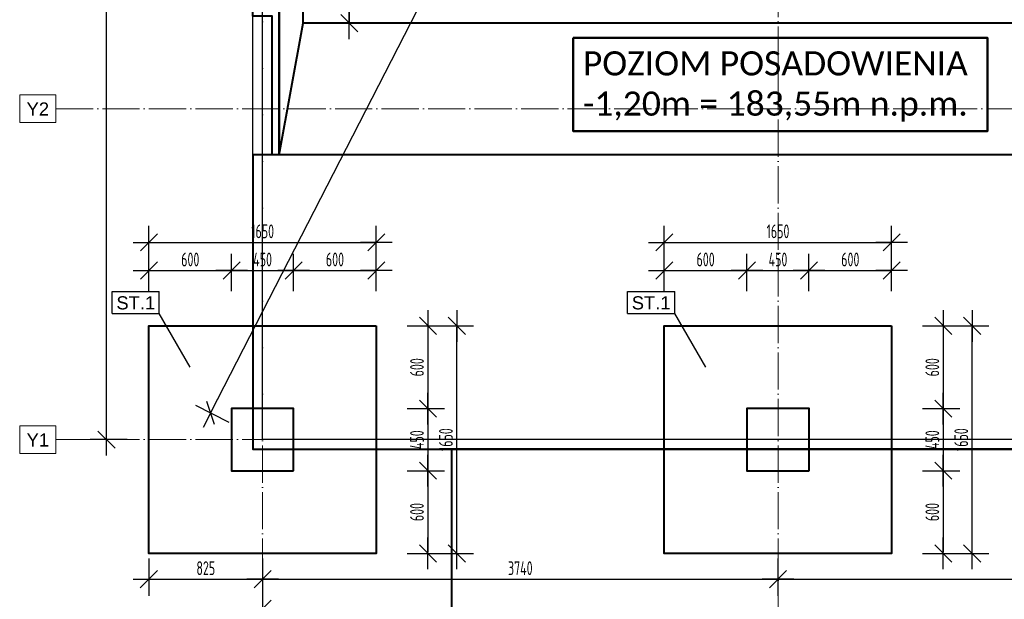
# Model space of a CAD drawing. Extents: x 64462 to 126444, y -56085 to -716.
# Tile 3 of 90: x 76489 to 83635, y -15878 to -11675. Entities that reach past the tile are written whole.
import ezdxf

# ---------------------------------------------------------------- set-up
doc = ezdxf.new("R2010")
doc.units = 0
doc.header["$LTSCALE"] = 11.25
doc.linetypes.add('GCAD_ISO04W100', pattern=[30, 24, -3, 0, -3])
for name, color, linetype, lineweight in [('--K_Fundamenty_lawy_przekroj', 41, 'Continuous', 40), ('M_Osie', 1, 'GCAD_ISO04W100', 15), ('M_Teksty duże', 3, 'Continuous', 50)]:
    doc.layers.add(name, color=color, linetype=linetype, lineweight=lineweight)
for name, color, linetype in [('--TW_Wymiary', 1, 'Continuous'), ('111_wytyczne_grube', 220, 'Continuous'), ('TS_LINIE_WIDOCZNE', 7, 'Continuous'), ('TS_OPISY', 7, 'Continuous'), ('TS_OPISY_LINIE', 7, 'Continuous'), ('TS_OPISY_RAMKA', 7, 'Continuous')]:
    doc.layers.add(name, color=color, linetype=linetype)
doc.styles.add('ARIAL', font='arial.ttf')
doc.styles.add('MCAD_TD', font='calibri.ttf')
doc.styles.add('MCAD_TWYM', font='GENISO.SHX', dxfattribs={"width": 0.7})
doc.dimstyles.new('MCAD_KR_50 [mm]', dxfattribs={"dimscale": 5, "dimtxt": 20, "dimasz": 2, "dimexe": 24, "dimexo": 0, "dimgap": 0, "dimtad": 0, "dimdec": 1, "dimrnd": 0.5, "dimzin": 9, "dimdsep": 46, "dimtxsty": 'MCAD_TWYM', "dimblk": 'MC_WYM_KR', "dimcen": 0, "dimdle": 20, "dimclrd": 256, "dimclre": 256, "dimclrt": 7, "dimazin": 0, "dimtfac": 0.033333, "dimtdec": 1, "dimtmove": 0, "dimatfit": 3, "dimldrblk": 'MC_WYM_ST', "dimfxl": 30, "dimfxlon": 1, "dimtvp": 0.8, "dimtolj": 1, "dimarcsym": 0})

# ---------------------------------------------------------------- blocks, each defined once
blk = doc.blocks.new('Part-55396215-2775 - 1634')
at = {"layer": 'TS_LINIE_WIDOCZNE', "color": 1, "linetype": 'Continuous'}
for p, q in [((34284.75, 13315.84), (32634.75, 13315.84)), ((32634.75, 13315.84), (32634.75, 11665.84)), ((34284.75, 11665.84), (34284.75, 13315.84)), ((32634.75, 11665.84), (34284.75, 11665.84))]:
    blk.add_line(p, q, dxfattribs=at)
blk = doc.blocks.new('Part-55396215-2710 - 1634')
at = {"layer": 'TS_LINIE_WIDOCZNE', "color": 1, "linetype": 'Continuous'}
for p, q in [((33235, 12265.84), (33235, 12715.84)), ((33235, 12715.84), (33685, 12715.84)), ((33685, 12715.84), (33685, 12265.84)), ((33685, 12265.84), (33235, 12265.84))]:
    blk.add_line(p, q, dxfattribs=at)
blk = doc.blocks.new('Part-55396215-2776 - 1634')
at = {"layer": 'TS_LINIE_WIDOCZNE', "color": 1, "linetype": 'Continuous'}
for p, q in [((38024.75, 13315.84), (36374.75, 13315.84)), ((36374.75, 13315.84), (36374.75, 11665.84)), ((38024.75, 11665.84), (38024.75, 13315.84)), ((36374.75, 11665.84), (38024.75, 11665.84))]:
    blk.add_line(p, q, dxfattribs=at)
blk = doc.blocks.new('Part-55396215-2715 - 1634')
at = {"layer": 'TS_LINIE_WIDOCZNE', "color": 1, "linetype": 'Continuous'}
for p, q in [((36975, 12265.84), (36975, 12715.84)), ((36975, 12715.84), (37425, 12715.84)), ((37425, 12715.84), (37425, 12265.84)), ((37425, 12265.84), (36975, 12265.84))]:
    blk.add_line(p, q, dxfattribs=at)
blk = doc.blocks.new('Mark-55396215-2783 - 1634')
blk.add_wipeout([(32680.1, 13435.2), (32680.1, 13535.2), (32398.7, 13535.2), (32398.7, 13435.2)]).dxf.layer = 'TS_OPISY_LINIE'
blk.add_wipeout([(32680.1, 13435.2), (32680.1, 13535.2), (32398.7, 13535.2), (32398.7, 13435.2)]).dxf.layer = 'TS_OPISY_LINIE'
at = {"layer": 'TS_OPISY_LINIE', "linetype": 'Continuous'}
blk.add_line((32935.1, 13015.5), (32710.1, 13405.2), dxfattribs=at)
at = {"layer": 'TS_OPISY_RAMKA', "linetype": 'Continuous'}
for p, q in [((32368.7, 13565.2), (32710.1, 13565.2)), ((32368.7, 13405.2), (32368.7, 13565.2)), ((32710.1, 13405.2), (32710.1, 13565.2)), ((32368.7, 13405.2), (32710.1, 13405.2))]:
    blk.add_line(p, q, dxfattribs=at)
at = {"layer": 'TS_OPISY', "style": 'ARIAL'}
blk.add_text('ST.1', height=95.51, dxfattribs=at).set_placement((32398.7, 13435.2))
blk = doc.blocks.new('Mark-55396215-2784 - 1634')
blk.add_wipeout([(36420.1, 13435.2), (36420.1, 13535.2), (36138.7, 13535.2), (36138.7, 13435.2)]).dxf.layer = 'TS_OPISY_LINIE'
blk.add_wipeout([(36420.1, 13435.2), (36420.1, 13535.2), (36138.7, 13535.2), (36138.7, 13435.2)]).dxf.layer = 'TS_OPISY_LINIE'
at = {"layer": 'TS_OPISY_LINIE', "linetype": 'Continuous'}
blk.add_line((36675.1, 13015.5), (36450.1, 13405.2), dxfattribs=at)
at = {"layer": 'TS_OPISY_RAMKA', "linetype": 'Continuous'}
for p, q in [((36108.7, 13565.2), (36450.1, 13565.2)), ((36108.7, 13405.2), (36108.7, 13565.2)), ((36450.1, 13405.2), (36450.1, 13565.2)), ((36108.7, 13405.2), (36450.1, 13405.2))]:
    blk.add_line(p, q, dxfattribs=at)
at = {"layer": 'TS_OPISY', "style": 'ARIAL'}
blk.add_text('ST.1', height=95.51, dxfattribs=at).set_placement((36138.7, 13435.2))
blk = doc.blocks.new('MC_WYM_KR')
at = {"linetype": 'ByBlock'}
blk.add_line((11.52, 0), (-11.52, 0), dxfattribs=at)
at = {"color": 7, "linetype": 'ByBlock'}
blk.add_line((6.24, 6.24), (-6.24, -6.24), dxfattribs=at)
blk = doc.blocks.new('*D4838')
at = {"layer": '--TW_Wymiary', "lineweight": -2}
for p, q in [((77427, -15582.7), (77427, -15852.7)), ((78252.2, -15582.7), (78252.2, -15852.7)), ((77437, -15732.7), (78242.2, -15732.7))]:
    blk.add_line(p, q, dxfattribs=at)
at = {"layer": 'Defpoints', "color": 0}
for p in [(77427, -15545.8), (78252.2, -15545.8), (78252.2, -15732.7)]:
    blk.add_point(p, dxfattribs=at)
at = {"layer": '--TW_Wymiary', "linetype": 'ByBlock', "lineweight": -2, "xscale": 10, "yscale": 10, "zscale": 10, "rotation": 180}
blk.add_blockref('MC_WYM_KR', (77427, -15732.7), dxfattribs=at)
at = {"layer": '--TW_Wymiary', "linetype": 'ByBlock', "lineweight": -2, "xscale": 10, "yscale": 10, "zscale": 10}
blk.add_blockref('MC_WYM_KR', (78252.2, -15732.7), dxfattribs=at)
at = {"layer": '--TW_Wymiary', "color": 7, "insert": (77839.6, -15652.7), "char_height": 100, "attachment_point": 5, "style": 'MCAD_TWYM'}
blk.add_mtext('\\A1;825', dxfattribs=at)
blk = doc.blocks.new('MC_WYM_ST')
blk.add_solid([(0, 0), (-14.68, 3), (-14.68, -3), (0, 0)])
blk = doc.blocks.new('*D4839')
at = {"layer": '--TW_Wymiary', "lineweight": -2}
for p, q in [((78252.2, -15582.7), (78252.2, -15852.7)), ((81992, -15582.7), (81992, -15852.7)), ((78262.2, -15732.7), (81982, -15732.7))]:
    blk.add_line(p, q, dxfattribs=at)
at = {"layer": 'Defpoints', "color": 0}
for p in [(78252.2, -15545.8), (81992, -15545.8), (81992, -15732.7)]:
    blk.add_point(p, dxfattribs=at)
at = {"layer": '--TW_Wymiary', "linetype": 'ByBlock', "lineweight": -2, "xscale": 10, "yscale": 10, "zscale": 10, "rotation": 180}
blk.add_blockref('MC_WYM_KR', (78252.2, -15732.7), dxfattribs=at)
at = {"layer": '--TW_Wymiary', "linetype": 'ByBlock', "lineweight": -2, "xscale": 10, "yscale": 10, "zscale": 10}
blk.add_blockref('MC_WYM_KR', (81992, -15732.7), dxfattribs=at)
at = {"layer": '--TW_Wymiary', "color": 7, "insert": (80122.1, -15652.7), "char_height": 100, "attachment_point": 5, "style": 'MCAD_TWYM'}
blk.add_mtext('\\A1;3740', dxfattribs=at)
blk = doc.blocks.new('*D4840')
at = {"layer": '--TW_Wymiary', "lineweight": -2}
for p, q in [((81992, -15582.7), (81992, -15852.7)), ((85592.2, -15582.7), (85592.2, -15852.7)), ((82002, -15732.7), (85582.2, -15732.7))]:
    blk.add_line(p, q, dxfattribs=at)
at = {"layer": 'Defpoints', "color": 0}
for p in [(81992, -15545.8), (85592.2, -15545.8), (85592.2, -15732.7)]:
    blk.add_point(p, dxfattribs=at)
at = {"layer": '--TW_Wymiary', "linetype": 'ByBlock', "lineweight": -2, "xscale": 10, "yscale": 10, "zscale": 10, "rotation": 180}
blk.add_blockref('MC_WYM_KR', (81992, -15732.7), dxfattribs=at)
at = {"layer": '--TW_Wymiary', "linetype": 'ByBlock', "lineweight": -2, "xscale": 10, "yscale": 10, "zscale": 10}
blk.add_blockref('MC_WYM_KR', (85592.2, -15732.7), dxfattribs=at)
at = {"layer": '--TW_Wymiary', "color": 7, "insert": (83792.1, -15652.7), "char_height": 100, "attachment_point": 5, "style": 'MCAD_TWYM'}
blk.add_mtext('\\A1;3600', dxfattribs=at)
blk = doc.blocks.new('*D4851')
at = {"layer": '--TW_Wymiary', "lineweight": -2}
for p, q in [((77269.9, -7433.5), (76999.9, -7433.5)), ((77119.9, -14710.5), (77119.9, -7443.5)), ((77269.9, -14720.5), (76999.9, -14720.5))]:
    blk.add_line(p, q, dxfattribs=at)
at = {"layer": 'Defpoints', "color": 0}
for p in [(77119.9, -7433.5), (81992.2, -7433.5), (78252.2, -14720.5)]:
    blk.add_point(p, dxfattribs=at)
at = {"layer": '--TW_Wymiary', "linetype": 'ByBlock', "lineweight": -2, "xscale": 10, "yscale": 10, "zscale": 10}
for p, rotation in [((77119.9, -7433.5), 90), ((77119.9, -14720.5), 270)]:
    blk.add_blockref('MC_WYM_KR', p, dxfattribs=dict(at, rotation=rotation))
at = {"layer": '--TW_Wymiary', "color": 7, "insert": (77039.9, -11077), "char_height": 100, "attachment_point": 5, "rotation": 90, "style": 'MCAD_TWYM'}
blk.add_mtext('\\A1;7287', dxfattribs=at)
blk = doc.blocks.new('*D4852')
at = {"layer": '--TW_Wymiary', "lineweight": -2}
for p, q in [((78252, -15797.5), (78252, -16067.5)), ((89332.2, -15797.5), (89332.2, -16067.5)), ((78262, -15947.5), (89322.2, -15947.5))]:
    blk.add_line(p, q, dxfattribs=at)
at = {"layer": 'Defpoints', "color": 0}
for p in [(78252, -15545.8), (89332.2, -15545.8), (89332.2, -15947.5)]:
    blk.add_point(p, dxfattribs=at)
at = {"layer": '--TW_Wymiary', "linetype": 'ByBlock', "lineweight": -2, "xscale": 10, "yscale": 10, "zscale": 10, "rotation": 180}
blk.add_blockref('MC_WYM_KR', (78252, -15947.5), dxfattribs=at)
at = {"layer": '--TW_Wymiary', "linetype": 'ByBlock', "lineweight": -2, "xscale": 10, "yscale": 10, "zscale": 10}
blk.add_blockref('MC_WYM_KR', (89332.2, -15947.5), dxfattribs=at)
at = {"layer": '--TW_Wymiary', "color": 7, "insert": (83792.1, -15867.5), "char_height": 100, "attachment_point": 5, "style": 'MCAD_TWYM'}
blk.add_mtext('\\A1;11080', dxfattribs=at)
blk = doc.blocks.new('*D4853')
at = {"layer": '--TW_Wymiary', "lineweight": -2}
for p, q in [((81748.5, -7308.4), (81508.3, -7185.1)), ((77879.7, -14518), (81610.5, -7248.8)), ((78008.5, -14595.4), (77768.3, -14472.1))]:
    blk.add_line(p, q, dxfattribs=at)
at = {"layer": 'Defpoints', "color": 0}
for p in [(81615.1, -7239.9), (81992.2, -7433.5), (78252.2, -14720.5)]:
    blk.add_point(p, dxfattribs=at)
at = {"layer": '--TW_Wymiary', "linetype": 'ByBlock', "lineweight": -2, "xscale": 10, "yscale": 10, "zscale": 10}
for p, rotation in [((81615.1, -7239.9), 62.83116613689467), ((77875.1, -14526.9), 242.8311661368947)]:
    blk.add_blockref('MC_WYM_KR', p, dxfattribs=dict(at, rotation=rotation))
at = {"layer": '--TW_Wymiary', "color": 7, "insert": (79673.9, -10846.9), "char_height": 100, "attachment_point": 5, "rotation": 62.83117, "style": 'MCAD_TWYM'}
blk.add_mtext('\\A1;8191', dxfattribs=at)
blk = doc.blocks.new('*D4854')
at = {"layer": '--TW_Wymiary', "lineweight": -2}
for p, q in [((82205.4, -7328.2), (82447.5, -7208.6)), ((82344.3, -7270.7), (85935.5, -14539.8)), ((85805.4, -14615.2), (86047.5, -14495.6))]:
    blk.add_line(p, q, dxfattribs=at)
at = {"layer": 'Defpoints', "color": 0}
for p in [(81992.2, -7433.5), (85939.9, -14548.7), (85592.2, -14720.5)]:
    blk.add_point(p, dxfattribs=at)
at = {"layer": '--TW_Wymiary', "linetype": 'ByBlock', "lineweight": -2, "xscale": 10, "yscale": 10, "zscale": 10}
for p, rotation in [((82339.9, -7261.7), 116.2907750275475), ((85939.9, -14548.7), 296.2907750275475)]:
    blk.add_blockref('MC_WYM_KR', p, dxfattribs=dict(at, rotation=rotation))
at = {"layer": '--TW_Wymiary', "color": 7, "insert": (84211.6, -10869.8), "char_height": 100, "attachment_point": 5, "rotation": 296.29078, "style": 'MCAD_TWYM'}
blk.add_mtext('\\A1;8128', dxfattribs=at)
blk = doc.blocks.new('*D4874')
at = {"layer": '--TW_Wymiary', "lineweight": -2}
for p, q in [((79302.2, -13895.8), (79572.2, -13895.8)), ((79452.2, -13905.8), (79452.2, -14485.8)), ((79302.2, -14495.8), (79572.2, -14495.8))]:
    blk.add_line(p, q, dxfattribs=at)
at = {"layer": 'Defpoints', "color": 0}
for p in [(79077.2, -13895.8), (79077.2, -14495.8), (79452.2, -14495.8)]:
    blk.add_point(p, dxfattribs=at)
at = {"layer": '--TW_Wymiary', "linetype": 'ByBlock', "lineweight": -2, "xscale": 10, "yscale": 10, "zscale": 10}
for p, rotation in [((79452.2, -13895.8), 90), ((79452.2, -14495.8), 270)]:
    blk.add_blockref('MC_WYM_KR', p, dxfattribs=dict(at, rotation=rotation))
at = {"layer": '--TW_Wymiary', "color": 7, "insert": (79372.2, -14195.8), "char_height": 100, "attachment_point": 5, "rotation": 90, "style": 'MCAD_TWYM'}
blk.add_mtext('\\A1;600', dxfattribs=at)
blk = doc.blocks.new('*D4875')
at = {"layer": '--TW_Wymiary', "lineweight": -2}
for p, q in [((79302.2, -14495.8), (79572.2, -14495.8)), ((79452.2, -14505.8), (79452.2, -14935.8)), ((79302.2, -14945.8), (79572.2, -14945.8))]:
    blk.add_line(p, q, dxfattribs=at)
at = {"layer": 'Defpoints', "color": 0}
for p in [(79077.2, -14495.8), (79077.2, -14945.8), (79452.2, -14945.8)]:
    blk.add_point(p, dxfattribs=at)
at = {"layer": '--TW_Wymiary', "linetype": 'ByBlock', "lineweight": -2, "xscale": 10, "yscale": 10, "zscale": 10}
for p, rotation in [((79452.2, -14495.8), 90), ((79452.2, -14945.8), 270)]:
    blk.add_blockref('MC_WYM_KR', p, dxfattribs=dict(at, rotation=rotation))
at = {"layer": '--TW_Wymiary', "color": 7, "insert": (79372.2, -14720.8), "char_height": 100, "attachment_point": 5, "rotation": 90, "style": 'MCAD_TWYM'}
blk.add_mtext('\\A1;450', dxfattribs=at)
blk = doc.blocks.new('*D4876')
at = {"layer": '--TW_Wymiary', "lineweight": -2}
for p, q in [((79302.2, -14945.8), (79572.2, -14945.8)), ((79452.2, -14955.8), (79452.2, -15535.8)), ((79302.2, -15545.8), (79572.2, -15545.8))]:
    blk.add_line(p, q, dxfattribs=at)
at = {"layer": 'Defpoints', "color": 0}
for p in [(79077.2, -14945.8), (79077.2, -15545.8), (79452.2, -15545.8)]:
    blk.add_point(p, dxfattribs=at)
at = {"layer": '--TW_Wymiary', "linetype": 'ByBlock', "lineweight": -2, "xscale": 10, "yscale": 10, "zscale": 10}
for p, rotation in [((79452.2, -14945.8), 90), ((79452.2, -15545.8), 270)]:
    blk.add_blockref('MC_WYM_KR', p, dxfattribs=dict(at, rotation=rotation))
at = {"layer": '--TW_Wymiary', "color": 7, "insert": (79372.2, -15245.8), "char_height": 100, "attachment_point": 5, "rotation": 90, "style": 'MCAD_TWYM'}
blk.add_mtext('\\A1;600', dxfattribs=at)
blk = doc.blocks.new('*D4877')
at = {"layer": '--TW_Wymiary', "lineweight": -2}
for p, q in [((77427.2, -13644.2), (77427.2, -13374.2)), ((78027.2, -13644.2), (78027.2, -13374.2)), ((77437.2, -13494.2), (78017.2, -13494.2))]:
    blk.add_line(p, q, dxfattribs=at)
at = {"layer": 'Defpoints', "color": 0}
for p in [(78027.2, -13494.2), (77427.2, -13895.1), (78027.2, -13895.1)]:
    blk.add_point(p, dxfattribs=at)
at = {"layer": '--TW_Wymiary', "linetype": 'ByBlock', "lineweight": -2, "xscale": 10, "yscale": 10, "zscale": 10, "rotation": 180}
blk.add_blockref('MC_WYM_KR', (77427.2, -13494.2), dxfattribs=at)
at = {"layer": '--TW_Wymiary', "linetype": 'ByBlock', "lineweight": -2, "xscale": 10, "yscale": 10, "zscale": 10}
blk.add_blockref('MC_WYM_KR', (78027.2, -13494.2), dxfattribs=at)
at = {"layer": '--TW_Wymiary', "color": 7, "insert": (77727.2, -13414.2), "char_height": 100, "attachment_point": 5, "style": 'MCAD_TWYM'}
blk.add_mtext('\\A1;600', dxfattribs=at)
blk = doc.blocks.new('*D4878')
at = {"layer": '--TW_Wymiary', "lineweight": -2}
for p, q in [((78027.2, -13644.2), (78027.2, -13374.2)), ((78477.2, -13644.2), (78477.2, -13374.2)), ((78037.2, -13494.2), (78467.2, -13494.2))]:
    blk.add_line(p, q, dxfattribs=at)
at = {"layer": 'Defpoints', "color": 0}
for p in [(78477.2, -13494.2), (78027.2, -13895.1), (78477.2, -13895.1)]:
    blk.add_point(p, dxfattribs=at)
at = {"layer": '--TW_Wymiary', "linetype": 'ByBlock', "lineweight": -2, "xscale": 10, "yscale": 10, "zscale": 10, "rotation": 180}
blk.add_blockref('MC_WYM_KR', (78027.2, -13494.2), dxfattribs=at)
at = {"layer": '--TW_Wymiary', "linetype": 'ByBlock', "lineweight": -2, "xscale": 10, "yscale": 10, "zscale": 10}
blk.add_blockref('MC_WYM_KR', (78477.2, -13494.2), dxfattribs=at)
at = {"layer": '--TW_Wymiary', "color": 7, "insert": (78252.2, -13414.2), "char_height": 100, "attachment_point": 5, "style": 'MCAD_TWYM'}
blk.add_mtext('\\A1;450', dxfattribs=at)
blk = doc.blocks.new('*D4879')
at = {"layer": '--TW_Wymiary', "lineweight": -2}
for p, q in [((78477.2, -13644.2), (78477.2, -13374.2)), ((79077.2, -13644.2), (79077.2, -13374.2)), ((78487.2, -13494.2), (79067.2, -13494.2))]:
    blk.add_line(p, q, dxfattribs=at)
at = {"layer": 'Defpoints', "color": 0}
for p in [(79077.2, -13494.2), (78477.2, -13895.1), (79077.2, -13895.1)]:
    blk.add_point(p, dxfattribs=at)
at = {"layer": '--TW_Wymiary', "linetype": 'ByBlock', "lineweight": -2, "xscale": 10, "yscale": 10, "zscale": 10, "rotation": 180}
blk.add_blockref('MC_WYM_KR', (78477.2, -13494.2), dxfattribs=at)
at = {"layer": '--TW_Wymiary', "linetype": 'ByBlock', "lineweight": -2, "xscale": 10, "yscale": 10, "zscale": 10}
blk.add_blockref('MC_WYM_KR', (79077.2, -13494.2), dxfattribs=at)
at = {"layer": '--TW_Wymiary', "color": 7, "insert": (78777.2, -13414.2), "char_height": 100, "attachment_point": 5, "style": 'MCAD_TWYM'}
blk.add_mtext('\\A1;600', dxfattribs=at)
blk = doc.blocks.new('*D4880')
at = {"layer": '--TW_Wymiary', "lineweight": -2}
for p, q in [((77427.2, -13440), (77427.2, -13170)), ((79077.2, -13440), (79077.2, -13170)), ((77437.2, -13290), (79067.2, -13290))]:
    blk.add_line(p, q, dxfattribs=at)
at = {"layer": 'Defpoints', "color": 0}
for p in [(79077.2, -13290), (77427.2, -13895.1), (79077.2, -13895.1)]:
    blk.add_point(p, dxfattribs=at)
at = {"layer": '--TW_Wymiary', "linetype": 'ByBlock', "lineweight": -2, "xscale": 10, "yscale": 10, "zscale": 10, "rotation": 180}
blk.add_blockref('MC_WYM_KR', (77427.2, -13290), dxfattribs=at)
at = {"layer": '--TW_Wymiary', "linetype": 'ByBlock', "lineweight": -2, "xscale": 10, "yscale": 10, "zscale": 10}
blk.add_blockref('MC_WYM_KR', (79077.2, -13290), dxfattribs=at)
at = {"layer": '--TW_Wymiary', "color": 7, "insert": (78252.2, -13210), "char_height": 100, "attachment_point": 5, "style": 'MCAD_TWYM'}
blk.add_mtext('\\A1;1650', dxfattribs=at)
blk = doc.blocks.new('*D4881')
at = {"layer": '--TW_Wymiary', "lineweight": -2}
for p, q in [((79512.2, -13895.8), (79782.2, -13895.8)), ((79662.2, -15535.8), (79662.2, -13905.8)), ((79512.2, -15545.8), (79782.2, -15545.8))]:
    blk.add_line(p, q, dxfattribs=at)
at = {"layer": 'Defpoints', "color": 0}
for p in [(79077.2, -13895.8), (79662.2, -13895.8), (79077.2, -15545.8)]:
    blk.add_point(p, dxfattribs=at)
at = {"layer": '--TW_Wymiary', "linetype": 'ByBlock', "lineweight": -2, "xscale": 10, "yscale": 10, "zscale": 10}
for p, rotation in [((79662.2, -13895.8), 90), ((79662.2, -15545.8), 270)]:
    blk.add_blockref('MC_WYM_KR', p, dxfattribs=dict(at, rotation=rotation))
at = {"layer": '--TW_Wymiary', "color": 7, "insert": (79582.2, -14720.8), "char_height": 100, "attachment_point": 5, "rotation": 90, "style": 'MCAD_TWYM'}
blk.add_mtext('\\A1;1650', dxfattribs=at)
blk = doc.blocks.new('*D4886')
at = {"layer": '--TW_Wymiary', "lineweight": -2}
for p, q in [((83042, -13895.8), (83312, -13895.8)), ((83192, -13905.8), (83192, -14485.8)), ((83042, -14495.8), (83312, -14495.8))]:
    blk.add_line(p, q, dxfattribs=at)
at = {"layer": 'Defpoints', "color": 0}
for p in [(82817, -13895.8), (82817, -14495.8), (83192, -14495.8)]:
    blk.add_point(p, dxfattribs=at)
at = {"layer": '--TW_Wymiary', "linetype": 'ByBlock', "lineweight": -2, "xscale": 10, "yscale": 10, "zscale": 10}
for p, rotation in [((83192, -13895.8), 90), ((83192, -14495.8), 270)]:
    blk.add_blockref('MC_WYM_KR', p, dxfattribs=dict(at, rotation=rotation))
at = {"layer": '--TW_Wymiary', "color": 7, "insert": (83112, -14195.8), "char_height": 100, "attachment_point": 5, "rotation": 90, "style": 'MCAD_TWYM'}
blk.add_mtext('\\A1;600', dxfattribs=at)
blk = doc.blocks.new('*D4887')
at = {"layer": '--TW_Wymiary', "lineweight": -2}
for p, q in [((83042, -14495.8), (83312, -14495.8)), ((83192, -14505.8), (83192, -14935.8)), ((83042, -14945.8), (83312, -14945.8))]:
    blk.add_line(p, q, dxfattribs=at)
at = {"layer": 'Defpoints', "color": 0}
for p in [(82817, -14495.8), (82817, -14945.8), (83192, -14945.8)]:
    blk.add_point(p, dxfattribs=at)
at = {"layer": '--TW_Wymiary', "linetype": 'ByBlock', "lineweight": -2, "xscale": 10, "yscale": 10, "zscale": 10}
for p, rotation in [((83192, -14495.8), 90), ((83192, -14945.8), 270)]:
    blk.add_blockref('MC_WYM_KR', p, dxfattribs=dict(at, rotation=rotation))
at = {"layer": '--TW_Wymiary', "color": 7, "insert": (83112, -14720.8), "char_height": 100, "attachment_point": 5, "rotation": 90, "style": 'MCAD_TWYM'}
blk.add_mtext('\\A1;450', dxfattribs=at)
blk = doc.blocks.new('*D4888')
at = {"layer": '--TW_Wymiary', "lineweight": -2}
for p, q in [((83042, -14945.8), (83312, -14945.8)), ((83192, -14955.8), (83192, -15535.8)), ((83042, -15545.8), (83312, -15545.8))]:
    blk.add_line(p, q, dxfattribs=at)
at = {"layer": 'Defpoints', "color": 0}
for p in [(82817, -14945.8), (82817, -15545.8), (83192, -15545.8)]:
    blk.add_point(p, dxfattribs=at)
at = {"layer": '--TW_Wymiary', "linetype": 'ByBlock', "lineweight": -2, "xscale": 10, "yscale": 10, "zscale": 10}
for p, rotation in [((83192, -14945.8), 90), ((83192, -15545.8), 270)]:
    blk.add_blockref('MC_WYM_KR', p, dxfattribs=dict(at, rotation=rotation))
at = {"layer": '--TW_Wymiary', "color": 7, "insert": (83112, -15245.8), "char_height": 100, "attachment_point": 5, "rotation": 90, "style": 'MCAD_TWYM'}
blk.add_mtext('\\A1;600', dxfattribs=at)
blk = doc.blocks.new('*D4889')
at = {"layer": '--TW_Wymiary', "lineweight": -2}
for p, q in [((81167, -13644.2), (81167, -13374.2)), ((81767, -13644.2), (81767, -13374.2)), ((81177, -13494.2), (81757, -13494.2))]:
    blk.add_line(p, q, dxfattribs=at)
at = {"layer": 'Defpoints', "color": 0}
for p in [(81767, -13494.2), (81167, -13895.1), (81767, -13895.1)]:
    blk.add_point(p, dxfattribs=at)
at = {"layer": '--TW_Wymiary', "linetype": 'ByBlock', "lineweight": -2, "xscale": 10, "yscale": 10, "zscale": 10, "rotation": 180}
blk.add_blockref('MC_WYM_KR', (81167, -13494.2), dxfattribs=at)
at = {"layer": '--TW_Wymiary', "linetype": 'ByBlock', "lineweight": -2, "xscale": 10, "yscale": 10, "zscale": 10}
blk.add_blockref('MC_WYM_KR', (81767, -13494.2), dxfattribs=at)
at = {"layer": '--TW_Wymiary', "color": 7, "insert": (81467, -13414.2), "char_height": 100, "attachment_point": 5, "style": 'MCAD_TWYM'}
blk.add_mtext('\\A1;600', dxfattribs=at)
blk = doc.blocks.new('*D4890')
at = {"layer": '--TW_Wymiary', "lineweight": -2}
for p, q in [((81767, -13644.2), (81767, -13374.2)), ((82217, -13644.2), (82217, -13374.2)), ((81777, -13494.2), (82207, -13494.2))]:
    blk.add_line(p, q, dxfattribs=at)
at = {"layer": 'Defpoints', "color": 0}
for p in [(82217, -13494.2), (81767, -13895.1), (82217, -13895.1)]:
    blk.add_point(p, dxfattribs=at)
at = {"layer": '--TW_Wymiary', "linetype": 'ByBlock', "lineweight": -2, "xscale": 10, "yscale": 10, "zscale": 10, "rotation": 180}
blk.add_blockref('MC_WYM_KR', (81767, -13494.2), dxfattribs=at)
at = {"layer": '--TW_Wymiary', "linetype": 'ByBlock', "lineweight": -2, "xscale": 10, "yscale": 10, "zscale": 10}
blk.add_blockref('MC_WYM_KR', (82217, -13494.2), dxfattribs=at)
at = {"layer": '--TW_Wymiary', "color": 7, "insert": (81992, -13414.2), "char_height": 100, "attachment_point": 5, "style": 'MCAD_TWYM'}
blk.add_mtext('\\A1;450', dxfattribs=at)
blk = doc.blocks.new('*D4891')
at = {"layer": '--TW_Wymiary', "lineweight": -2}
for p, q in [((82217, -13644.2), (82217, -13374.2)), ((82817, -13644.2), (82817, -13374.2)), ((82227, -13494.2), (82807, -13494.2))]:
    blk.add_line(p, q, dxfattribs=at)
at = {"layer": 'Defpoints', "color": 0}
for p in [(82817, -13494.2), (82217, -13895.1), (82817, -13895.1)]:
    blk.add_point(p, dxfattribs=at)
at = {"layer": '--TW_Wymiary', "linetype": 'ByBlock', "lineweight": -2, "xscale": 10, "yscale": 10, "zscale": 10, "rotation": 180}
blk.add_blockref('MC_WYM_KR', (82217, -13494.2), dxfattribs=at)
at = {"layer": '--TW_Wymiary', "linetype": 'ByBlock', "lineweight": -2, "xscale": 10, "yscale": 10, "zscale": 10}
blk.add_blockref('MC_WYM_KR', (82817, -13494.2), dxfattribs=at)
at = {"layer": '--TW_Wymiary', "color": 7, "insert": (82517, -13414.2), "char_height": 100, "attachment_point": 5, "style": 'MCAD_TWYM'}
blk.add_mtext('\\A1;600', dxfattribs=at)
blk = doc.blocks.new('*D4892')
at = {"layer": '--TW_Wymiary', "lineweight": -2}
for p, q in [((81167, -13440), (81167, -13170)), ((82817, -13440), (82817, -13170)), ((81177, -13290), (82807, -13290))]:
    blk.add_line(p, q, dxfattribs=at)
at = {"layer": 'Defpoints', "color": 0}
for p in [(82817, -13290), (81167, -13895.1), (82817, -13895.1)]:
    blk.add_point(p, dxfattribs=at)
at = {"layer": '--TW_Wymiary', "linetype": 'ByBlock', "lineweight": -2, "xscale": 10, "yscale": 10, "zscale": 10, "rotation": 180}
blk.add_blockref('MC_WYM_KR', (81167, -13290), dxfattribs=at)
at = {"layer": '--TW_Wymiary', "linetype": 'ByBlock', "lineweight": -2, "xscale": 10, "yscale": 10, "zscale": 10}
blk.add_blockref('MC_WYM_KR', (82817, -13290), dxfattribs=at)
at = {"layer": '--TW_Wymiary', "color": 7, "insert": (81992, -13210), "char_height": 100, "attachment_point": 5, "style": 'MCAD_TWYM'}
blk.add_mtext('\\A1;1650', dxfattribs=at)
blk = doc.blocks.new('*D4893')
at = {"layer": '--TW_Wymiary', "lineweight": -2}
for p, q in [((83251.9, -13895.8), (83521.9, -13895.8)), ((83401.9, -15535.8), (83401.9, -13905.8)), ((83251.9, -15545.8), (83521.9, -15545.8))]:
    blk.add_line(p, q, dxfattribs=at)
at = {"layer": 'Defpoints', "color": 0}
for p in [(82817, -13895.8), (83401.9, -13895.8), (82817, -15545.8)]:
    blk.add_point(p, dxfattribs=at)
at = {"layer": '--TW_Wymiary', "linetype": 'ByBlock', "lineweight": -2, "xscale": 10, "yscale": 10, "zscale": 10}
for p, rotation in [((83401.9, -13895.8), 90), ((83401.9, -15545.8), 270)]:
    blk.add_blockref('MC_WYM_KR', p, dxfattribs=dict(at, rotation=rotation))
at = {"layer": '--TW_Wymiary', "color": 7, "insert": (83321.9, -14720.8), "char_height": 100, "attachment_point": 5, "rotation": 90, "style": 'MCAD_TWYM'}
blk.add_mtext('\\A1;1650', dxfattribs=at)
blk = doc.blocks.new('*D5720')
at = {"layer": '--TW_Wymiary', "lineweight": -2}
for p, q in [((548.8, -4036.8), (818.8, -4036.8)), ((698.8, -4046.8), (698.8, -4326.8)), ((548.8, -4336.8), (818.8, -4336.8))]:
    blk.add_line(p, q, dxfattribs=at)
at = {"layer": 'Defpoints', "color": 0}
for p in [(365, -4036.8), (365, -4336.8), (698.8, -4336.8)]:
    blk.add_point(p, dxfattribs=at)
at = {"layer": '--TW_Wymiary', "linetype": 'ByBlock', "lineweight": -2, "xscale": 10, "yscale": 10, "zscale": 10}
for p, rotation in [((698.8, -4036.8), 90), ((698.8, -4336.8), 270)]:
    blk.add_blockref('MC_WYM_KR', p, dxfattribs=dict(at, rotation=rotation))
at = {"layer": '--TW_Wymiary', "color": 7, "insert": (618.8, -4186.8), "char_height": 100, "attachment_point": 5, "rotation": 90, "style": 'MCAD_TWYM'}
blk.add_mtext('\\A1;300', dxfattribs=at)
blk = doc.blocks.new('fffffff')
at = {"layer": '--K_Fundamenty_lawy_przekroj'}
for points in [[(190, -5291.85), (140, -5291.85), (140, -4286.85), (0, -4286.85), (0, -1286.85), (140, -1286.85), (140, -281.85), (190, -281.85), (190, -1286.85), (190, -4286.85)], [(11120, -5291.85), (190, -5291.85), (190, -281.85), (11120, -281.85)], [(10870, -4336.81), (365.03, -4336.81), (365.03, -4036.81), (10870, -4036.81), (10870, -4336.89)], [(0, -5291.85), (0, -7426.87), (11220, -7426.87), (11220, -5291.85)]]:
    blk.add_lwpolyline(points, close=True, dxfattribs=at)
at = {"layer": '--TW_Wymiary'}
dim = blk.add_linear_dim(base=(698.76, -4336.81), p1=(365.03, -4036.81), p2=(365.03, -4336.81), angle=90, dimstyle='MCAD_KR_50 [mm]', override={"dimrnd": 1, "dimtxsty": 'MCAD_TWYM', "dimldrblk": 'MC_WYM_ST'}, dxfattribs=at)
dim.commit()
dim.dimension.update_dxf_attribs({"geometry": '*D5720', "text_midpoint": (698.76, -4186.81), "dimtype": 160})

msp = doc.modelspace()

# ---------------------------------------------------------------- linework, layer by layer
at = {"layer": '--K_Fundamenty_lawy_przekroj'}
msp.add_line((78372.24, -12655.32), (78547.27, -11700.28), dxfattribs=at)
for points in [[(78477.24, -14945.81), (78477.24, -14495.81), (78027.24, -14495.81), (78027.24, -14945.81)], [(82217.24, -14945.81), (82217.24, -14495.81), (81767.24, -14495.81), (81767.24, -14945.81)], [(79622.24, -17010.47), (85522.24, -17010.47), (85522.24, -14790.34), (79622.24, -14790.34)]]:
    msp.add_lwpolyline(points, close=True, dxfattribs=at)
at = {"layer": 'M_Osie'}
for p, q in [((78252.24, -16045.81), (78252.24, -5933.47)), ((81992.24, -16045.81), (81992.24, -5933.47)), ((76489.25, -12220.47), (76752.24, -12220.47)), ((76489.25, -12420.47), (76489.25, -12220.47)), ((76752.24, -12420.47), (76752.24, -12220.47)), ((76752.24, -12320.47), (90656.99, -12320.47)), ((76489.25, -12420.47), (76752.24, -12420.47)), ((76489.25, -14620.47), (76752.24, -14620.47)), ((76489.25, -14820.47), (76489.25, -14620.47)), ((76752.24, -14820.47), (76752.24, -14620.47)), ((76752.24, -14720.47), (90656.99, -14720.47)), ((76489.25, -14820.47), (76752.24, -14820.47))]:
    msp.add_line(p, q, dxfattribs=at)
at = {"layer": 'M_Teksty duże'}
msp.add_lwpolyline([(80506.77, -11805.98), (83511.8, -11805.98), (83511.8, -12484.3), (80506.77, -12484.3)], close=True, dxfattribs=at)

# ---------------------------------------------------------------- block references
for name in ['Part-55396215-2775 - 1634', 'Part-55396215-2776 - 1634', 'Part-55396215-2710 - 1634', 'Part-55396215-2715 - 1634']:
    msp.add_blockref(name, (44792.24, -27211.65))

# ---------------------------------------------------------------- texts
at = {"layer": 'M_Osie', "style": 'ARIAL'}
for s, p in [('Y2', (76539.25, -12370.47)), ('Y1', (76539.25, -14770.47))]:
    msp.add_text(s, height=95.508, dxfattribs=at).set_placement(p)
at = {"layer": 'M_Teksty duże', "style": 'MCAD_TD'}
for s, p in [('POZIOM POSADOWIENIA', (80576.06, -12079.49)), ('-1,20m = 183,55m n.p.m.', (80576.06, -12371.16))]:
    msp.add_text(s, height=175, dxfattribs=at).set_placement(p)

# ---------------------------------------------------------------- dimensions: what is measured, and where the dimension line sits
at = {"layer": '--TW_Wymiary'}
dim = msp.add_aligned_dim(p1=(81992.24, -7433.47), p2=(85592.24, -14720.47), distance=387.76, dimstyle='MCAD_KR_50 [mm]', override={"dimrnd": 1, "dimtxsty": 'MCAD_TWYM', "dimldrblk": 'MC_WYM_ST'}, dxfattribs=at)
dim.commit()
dim.dimension.update_dxf_attribs({"geometry": '*D4854', "text_midpoint": (84211.62, -10869.78)})
for base, p1, p2, picture, middle in [((78477.24, -13494.22), (78027.24, -13895.12), (78477.24, -13895.12), '*D4878', (78252.24, -13414.22)), ((79077.24, -13494.22), (78477.24, -13895.12), (79077.24, -13895.12), '*D4879', (78777.24, -13414.22)), ((82216.99, -13494.22), (81766.99, -13895.12), (82216.99, -13895.12), '*D4890', (81991.99, -13414.22)), ((82816.99, -13494.22), (82216.99, -13895.12), (82816.99, -13895.12), '*D4891', (82516.99, -13414.22)), ((81991.98918963, -15732.6865472), (78252.23918963, -15545.81301402), (81991.98918963, -15545.81301402), '*D4839', (80122.11418963, -15652.6865472)), ((85592.23918963, -15732.6865472), (81991.98918963, -15545.81301402), (85592.23918963, -15545.81301402), '*D4840', (83792.11418963, -15652.6865472))]:
    dim = msp.add_linear_dim(base=base, p1=p1, p2=p2, dimstyle='MCAD_KR_50 [mm]', override={"dimtmove": 1}, dxfattribs=at)
    dim.commit()
    dim.dimension.update_dxf_attribs({"geometry": picture, "text_midpoint": middle})
for p1, p2, picture, middle in [((79077.24, -13895.81), (79077.24, -14495.81), '*D4874', (79372.24, -14195.81)), ((82816.99, -13895.81), (82816.99, -14495.81), '*D4886', (83111.99, -14195.81))]:
    dim = msp.add_aligned_dim(p1=p1, p2=p2, distance=375, dimstyle='MCAD_KR_50 [mm]', dxfattribs=at)
    dim.commit()
    dim.dimension.update_dxf_attribs({"geometry": picture, "text_midpoint": middle})
for base, p1, p2, picture, middle in [((79662.17, -13895.81), (79077.24, -15545.81), (79077.24, -13895.81), '*D4881', (79582.17, -14720.81)), ((83401.92, -13895.81), (82816.99, -15545.81), (82816.99, -13895.81), '*D4893', (83321.92, -14720.81))]:
    dim = msp.add_linear_dim(base=base, p1=p1, p2=p2, angle=90, dimstyle='MCAD_KR_50 [mm]', dxfattribs=at)
    dim.commit()
    dim.dimension.update_dxf_attribs({"geometry": picture, "text_midpoint": middle})
for base, p1, p2, picture, middle in [((79452.24, -14945.81), (79077.24, -14495.81), (79077.24, -14945.81), '*D4875', (79372.24, -14720.81)), ((83191.99, -14945.81), (82816.99, -14495.81), (82816.99, -14945.81), '*D4887', (83111.99, -14720.81)), ((79452.24, -15545.81), (79077.24, -14945.81), (79077.24, -15545.81), '*D4876', (79372.24, -15245.81)), ((83191.99, -15545.81), (82816.99, -14945.81), (82816.99, -15545.81), '*D4888', (83111.99, -15245.81))]:
    dim = msp.add_linear_dim(base=base, p1=p1, p2=p2, angle=90, dimstyle='MCAD_KR_50 [mm]', override={"dimtmove": 1}, dxfattribs=at)
    dim.commit()
    dim.dimension.update_dxf_attribs({"geometry": picture, "text_midpoint": middle})
for base, p1, p2, picture, middle in [((78252.23918963, -15732.6865472), (77426.98918963, -15545.81301402), (78252.23918963, -15545.81301402), '*D4838', (77839.61418963, -15652.6865472)), ((89332.23918963, -15947.47097383), (78251.98918963, -15545.81301402), (89332.23918963, -15545.81301402), '*D4852', (83792.11418963, -15867.47097383))]:
    dim = msp.add_linear_dim(base=base, p1=p1, p2=p2, dimstyle='MCAD_KR_50 [mm]', dxfattribs=at)
    dim.commit()
    dim.dimension.update_dxf_attribs({"geometry": picture, "text_midpoint": middle})

# ---------------------------------------------------------------- next in the draw order: block references
for name in ['Mark-55396215-2783 - 1634', 'Mark-55396215-2784 - 1634']:
    msp.add_blockref(name, (44792.24, -27211.65))

# ---------------------------------------------------------------- next in the draw order: linework, layer by layer
at = {"layer": '--K_Fundamenty_lawy_przekroj'}
for points in [[(79076.99, -13895.81), (79076.99, -15545.81), (77426.99, -15545.81), (77426.99, -13895.81)], [(82816.99, -13895.81), (82816.99, -15545.81), (81166.99, -15545.81), (81166.99, -13895.81)]]:
    msp.add_lwpolyline(points, close=True, dxfattribs=at)
at = {"layer": '111_wytyczne_grube'}
for points in [[(78182.24, -7363.47), (89402.24, -7363.47), (89402.24, -14790.47), (78182.24, -14790.47)], [(78252.24, -7433.47), (89332.24, -7433.47), (89332.24, -14720.47), (78252.24, -14720.47)]]:
    msp.add_lwpolyline(points, close=True, dxfattribs=at)

# ---------------------------------------------------------------- next in the draw order: block references
msp.add_blockref('fffffff', (78182.24, -7363.47), dxfattribs=at)

# ---------------------------------------------------------------- next in the draw order: dimensions: what is measured, and where the dimension line sits
at = {"layer": '--TW_Wymiary'}
dim = msp.add_aligned_dim(p1=(78252.24, -14720.47), p2=(81992.24, -7433.47), distance=423.93, dimstyle='MCAD_KR_50 [mm]', override={"dimrnd": 1, "dimtxsty": 'MCAD_TWYM', "dimldrblk": 'MC_WYM_ST'}, dxfattribs=at)
dim.commit()
dim.dimension.update_dxf_attribs({"geometry": '*D4853', "text_midpoint": (79673.91, -10846.87)})
dim = msp.add_linear_dim(base=(77119.86, -7433.47), p1=(78252.24, -14720.47), p2=(81992.24, -7433.47), angle=90, dimstyle='MCAD_KR_50 [mm]', dxfattribs=at)
dim.commit()
dim.dimension.update_dxf_attribs({"geometry": '*D4851', "text_midpoint": (77039.86, -11076.97)})
for base, p1, p2, picture, middle in [((79077.24, -13290.03), (77427.24, -13895.12), (79077.24, -13895.12), '*D4880', (78252.24, -13210.03)), ((82816.99, -13290.03), (81166.99, -13895.12), (82816.99, -13895.12), '*D4892', (81991.99, -13210.03)), ((78027.24, -13494.22), (77427.24, -13895.12), (78027.24, -13895.12), '*D4877', (77727.24, -13414.22)), ((81766.99, -13494.22), (81166.99, -13895.12), (81766.99, -13895.12), '*D4889', (81466.99, -13414.22))]:
    dim = msp.add_linear_dim(base=base, p1=p1, p2=p2, dimstyle='MCAD_KR_50 [mm]', dxfattribs=at)
    dim.commit()
    dim.dimension.update_dxf_attribs({"geometry": picture, "text_midpoint": middle})

doc.saveas('drawing.dxf')
